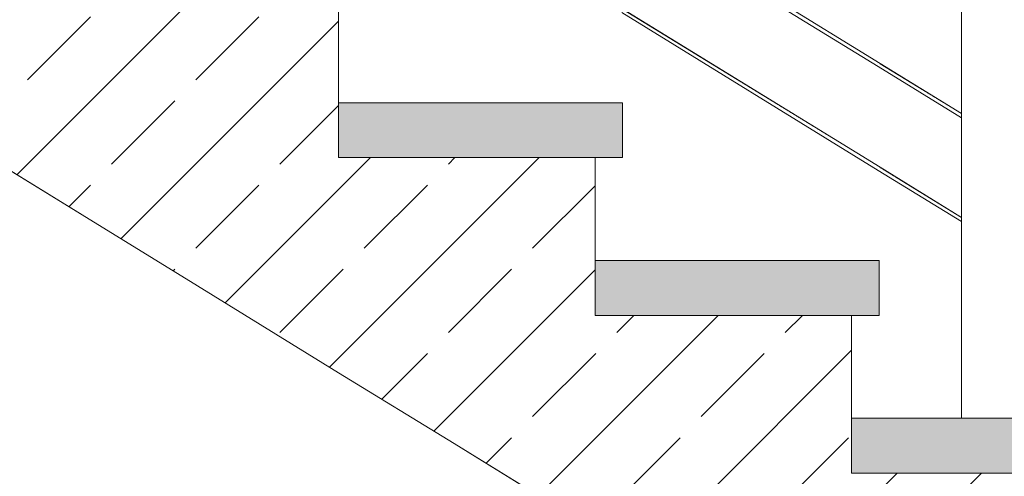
# Model space of a CAD drawing. Header units: millimetres. Extents: x -126680 to -83680, y 18016 to 39016.
# Tile 21 of 121: x -110087 to -109012, y 23238 to 23736. Entities that reach past the tile are written whole.
import ezdxf

# ---------------------------------------------------------------- set-up
doc = ezdxf.new("R2010")
doc.units = ezdxf.units.MM
doc.header["$MEASUREMENT"] = 0
doc.linetypes.add('Wipeout_Contour', pattern=[1000, 0, -1000])
doc.layers.add('Nowe_Konstrukcja - Schody', color=7, linetype='Continuous')
doc.layers.add('Nowe_Konstrukcja - Ściany zew', color=7, linetype='Continuous')
for name, color, linetype, lineweight, true_color in [('Nowe_Konstrukcja - Schody_Nr_pióra__101', 250, 'Continuous', 13, 0x333333), ('Nowe_Konstrukcja - Schody_Nr_pióra__116', 7, 'Continuous', 13, 0xcccccc), ('Nowe_Konstrukcja - Stropy_Nr_pióra__23', 7, 'Continuous', 13, 0x858585)]:
    doc.layers.add(name, color=color, linetype=linetype, lineweight=lineweight, true_color=true_color)
doc.layers.add('Nowe_Konstrukcja - Schody_Nr_pióra__3', color=7, linetype='Continuous', lineweight=13)
doc.layers.add('Nowe_Konstrukcja - Stropy_Nr_pióra__21', color=7, linetype='Continuous', lineweight=20)

msp = doc.modelspace()

# ---------------------------------------------------------------- linework, layer by layer
at = {"layer": 'Nowe_Konstrukcja - Schody_Nr_pióra__3', "color": 7, "linetype": 'Continuous', "lineweight": 13}
for p, q in [((-110019, 23523), (-110204, 23636.9)), ((-109892.9, 23445.5), (-110019, 23523)), ((-109459, 23178.6), (-109612.9, 23273.3))]:
    msp.add_line(p, q, dxfattribs=at)

# ---------------------------------------------------------------- wipeouts: each hides what was drawn before it
at = {"color": 254, "linetype": 'Wipeout_Contour', "lineweight": 0, "ltscale": 1903047.623327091}
msp.add_wipeout([(-109655, 23882.3), (-109759.7, 23817.8), (-109709, 23817.8), (-109709, 23757.8), (-109739, 23757.8), (-109739, 23645.6), (-109429, 23645.6), (-109429, 23585.6), (-109459, 23585.6), (-109459, 23473.4), (-109149, 23473.4), (-109149, 23413.4), (-109179, 23413.4), (-109179, 23301.2), (-109059, 23301.2), (-109059, 23515.7), (-109430, 23743.9)], dxfattribs=at).dxf.layer = 'Nowe_Konstrukcja - Ściany zew'

# ---------------------------------------------------------------- next in the draw order: hatches: boundary and pattern name
at = {"layer": 'Nowe_Konstrukcja - Schody_Nr_pióra__116', "linetype": 'Continuous', "lineweight": 13, "true_color": 0xcccccc}
msp.add_hatch(color=254, dxfattribs=at).paths.add_polyline_path([(-109459, 23413.4), (-109149, 23413.4), (-109149, 23473.4), (-109459, 23473.4)])

# ---------------------------------------------------------------- next in the draw order: linework, layer by layer
at = {"layer": 'Nowe_Konstrukcja - Schody_Nr_pióra__3', "color": 7, "linetype": 'Continuous', "lineweight": 13}
for p, q in [((-109739, 23645.6), (-109739, 23757.8)), ((-109459, 23473.4), (-109149, 23473.4)), ((-109149, 23413.4), (-109149, 23473.4)), ((-109739, 23350.8), (-109892.9, 23445.5)), ((-109179, 23413.4), (-109149, 23413.4)), ((-109179, 23301.2), (-109179, 23413.4)), ((-109612.9, 23273.3), (-109739, 23350.8))]:
    msp.add_line(p, q, dxfattribs=at)

# ---------------------------------------------------------------- next in the draw order: wipeouts: each hides what was drawn before it
at = {"color": 254, "linetype": 'Wipeout_Contour', "lineweight": 0, "ltscale": 559500.831904}
msp.add_wipeout([(-109562.8, 23938.9), (-109651.1, 23884.6), (-109427.9, 23747.3), (-109059, 23520.4), (-109059, 23629)], dxfattribs=at).dxf.layer = 'Nowe_Konstrukcja - Ściany zew'

# ---------------------------------------------------------------- next in the draw order: linework, layer by layer
at = {"layer": 'Nowe_Konstrukcja - Schody_Nr_pióra__3', "color": 7, "linetype": 'Continuous', "lineweight": 13}
msp.add_line((-109459, 23473.4), (-109459, 23585.6), dxfattribs=at)

# ---------------------------------------------------------------- next in the draw order: wipeouts: each hides what was drawn before it
at = {"color": 254, "linetype": 'Wipeout_Contour', "lineweight": 0, "ltscale": 447418.125686}
msp.add_wipeout([(-109559, 23941.3), (-109059, 23633.7), (-109059, 23742.4), (-109470.7, 23995.6)], dxfattribs=at).dxf.layer = 'Nowe_Konstrukcja - Ściany zew'

# ---------------------------------------------------------------- next in the draw order: wipeouts: each hides what was drawn before it
at = {"color": 254, "linetype": 'Wipeout_Contour', "lineweight": 0, "ltscale": 446411.103698}
msp.add_wipeout([(-109059, 23301.2), (-109009, 23301.2), (-109009, 24302.7), (-109059, 24302.7)], dxfattribs=at).dxf.layer = 'Nowe_Konstrukcja - Schody'

# ---------------------------------------------------------------- next in the draw order: hatches: boundary and pattern name
at = {"layer": 'Nowe_Konstrukcja - Schody_Nr_pióra__116', "linetype": 'Continuous', "lineweight": 13, "true_color": 0xcccccc}
msp.add_hatch(color=254, dxfattribs=at).paths.add_polyline_path([(-109179, 23241.2), (-108869, 23241.2), (-108869, 23301.2), (-109179, 23301.2)])

# ---------------------------------------------------------------- next in the draw order: linework, layer by layer
at = {"layer": 'Nowe_Konstrukcja - Schody_Nr_pióra__3', "color": 7, "linetype": 'Continuous', "lineweight": 13}
msp.add_line((-109179, 23301.2), (-108869, 23301.2), dxfattribs=at)

# ---------------------------------------------------------------- next in the draw order: wipeouts: each hides what was drawn before it
at = {"color": 254, "linetype": 'Wipeout_Contour', "lineweight": 0, "ltscale": 446463.364325}
msp.add_wipeout([(-109150, 23571.7), (-109059, 23515.7), (-109059, 23516.4), (-109149.7, 23572.2)], dxfattribs=at).dxf.layer = 'Nowe_Konstrukcja - Schody'

# ---------------------------------------------------------------- next in the draw order: wipeouts: each hides what was drawn before it
at = {"color": 254, "linetype": 'Wipeout_Contour', "lineweight": 0, "ltscale": 446462.960579}
msp.add_wipeout([(-109149, 23573.4), (-109059, 23518), (-109059, 23519.7), (-109148.2, 23574.6)], dxfattribs=at).dxf.layer = 'Nowe_Konstrukcja - Schody'

# ---------------------------------------------------------------- next in the draw order: wipeouts: each hides what was drawn before it
at = {"color": 254, "linetype": 'Wipeout_Contour', "lineweight": 0, "ltscale": 446462.785323}
msp.add_wipeout([(-109148.2, 23574.6), (-109059, 23519.7), (-109059, 23520.4), (-109147.9, 23575.1)], dxfattribs=at).dxf.layer = 'Nowe_Konstrukcja - Schody'

# ---------------------------------------------------------------- next in the draw order: wipeouts: each hides what was drawn before it
at = {"color": 254, "linetype": 'Wipeout_Contour', "lineweight": 0, "ltscale": 447284.841787}
msp.add_wipeout([(-109150, 23571.7), (-109149.7, 23572.2), (-109429.7, 23744.4), (-109430, 23743.9)], dxfattribs=at).dxf.layer = 'Nowe_Konstrukcja - Schody'

# ---------------------------------------------------------------- next in the draw order: wipeouts: each hides what was drawn before it
at = {"color": 254, "linetype": 'Wipeout_Contour', "lineweight": 0, "ltscale": 447281.637366}
msp.add_wipeout([(-109149, 23573.4), (-109148.2, 23574.6), (-109428.2, 23746.8), (-109429, 23745.6)], dxfattribs=at).dxf.layer = 'Nowe_Konstrukcja - Schody'

# ---------------------------------------------------------------- next in the draw order: wipeouts: each hides what was drawn before it
at = {"color": 254, "linetype": 'Wipeout_Contour', "lineweight": 0, "ltscale": 447280.31009}
msp.add_wipeout([(-109148.2, 23574.6), (-109147.9, 23575.1), (-109427.9, 23747.3), (-109428.2, 23746.8)], dxfattribs=at).dxf.layer = 'Nowe_Konstrukcja - Schody'

# ---------------------------------------------------------------- next in the draw order: hatches: boundary and pattern name
at = {"layer": 'Nowe_Konstrukcja - Schody_Nr_pióra__116', "linetype": 'Continuous', "lineweight": 13, "true_color": 0xcccccc}
msp.add_hatch(color=254, dxfattribs=at).paths.add_polyline_path([(-109739, 23585.6), (-109429, 23585.6), (-109429, 23645.6), (-109739, 23645.6)])

# ---------------------------------------------------------------- next in the draw order: linework, layer by layer
at = {"layer": 'Nowe_Konstrukcja - Schody_Nr_pióra__101', "color": 250, "linetype": 'Continuous', "lineweight": 13, "true_color": 0x333333}
for p, q in [((-109059, 23515.7), (-109150, 23571.7)), ((-109059, 23520.4), (-109147.9, 23575.1))]:
    msp.add_line(p, q, dxfattribs=at)
at = {"layer": 'Nowe_Konstrukcja - Schody_Nr_pióra__3', "color": 7, "linetype": 'Continuous', "lineweight": 13}
for p, q in [((-109739, 23645.6), (-109429, 23645.6)), ((-109429, 23585.6), (-109429, 23645.6)), ((-109459, 23585.6), (-109429, 23585.6))]:
    msp.add_line(p, q, dxfattribs=at)

# ---------------------------------------------------------------- next in the draw order: wipeouts: each hides what was drawn before it
at = {"color": 254, "linetype": 'Wipeout_Contour', "lineweight": 0, "ltscale": 446559.209248}
msp.add_wipeout([(-109150, 23685), (-109059, 23629), (-109059, 23629.7), (-109149.7, 23685.5)], dxfattribs=at).dxf.layer = 'Nowe_Konstrukcja - Schody'

# ---------------------------------------------------------------- next in the draw order: wipeouts: each hides what was drawn before it
at = {"color": 254, "linetype": 'Wipeout_Contour', "lineweight": 0, "ltscale": 446558.815518}
msp.add_wipeout([(-109149, 23686.7), (-109059, 23631.4), (-109059, 23633), (-109148.2, 23687.9)], dxfattribs=at).dxf.layer = 'Nowe_Konstrukcja - Schody'

# ---------------------------------------------------------------- next in the draw order: wipeouts: each hides what was drawn before it
at = {"color": 254, "linetype": 'Wipeout_Contour', "lineweight": 0, "ltscale": 446558.644415}
msp.add_wipeout([(-109148.2, 23687.9), (-109059, 23633), (-109059, 23633.7), (-109147.9, 23688.4)], dxfattribs=at).dxf.layer = 'Nowe_Konstrukcja - Schody'

# ---------------------------------------------------------------- next in the draw order: linework, layer by layer
at = {"layer": 'Nowe_Konstrukcja - Schody_Nr_pióra__101', "color": 250, "linetype": 'Continuous', "lineweight": 13, "true_color": 0x333333}
msp.add_line((-109059, 23301.2), (-109059, 24302.7), dxfattribs=at)

# ---------------------------------------------------------------- next in the draw order: wipeouts: each hides what was drawn before it
at = {"color": 254, "linetype": 'Wipeout_Contour', "lineweight": 0, "ltscale": 447380.972772}
msp.add_wipeout([(-109150, 23685), (-109149.7, 23685.5), (-109429.7, 23857.7), (-109430, 23857.2)], dxfattribs=at).dxf.layer = 'Nowe_Konstrukcja - Schody'

# ---------------------------------------------------------------- next in the draw order: wipeouts: each hides what was drawn before it
at = {"color": 254, "linetype": 'Wipeout_Contour', "lineweight": 0, "ltscale": 447377.777375}
msp.add_wipeout([(-109149, 23686.7), (-109148.2, 23687.9), (-109428.2, 23860.2), (-109429, 23858.9)], dxfattribs=at).dxf.layer = 'Nowe_Konstrukcja - Schody'

# ---------------------------------------------------------------- next in the draw order: wipeouts: each hides what was drawn before it
at = {"color": 254, "linetype": 'Wipeout_Contour', "lineweight": 0, "ltscale": 447376.453837}
msp.add_wipeout([(-109148.2, 23687.9), (-109147.9, 23688.4), (-109427.9, 23860.7), (-109428.2, 23860.2)], dxfattribs=at).dxf.layer = 'Nowe_Konstrukcja - Schody'

# ---------------------------------------------------------------- next in the draw order: hatches: boundary and pattern name
at = {"layer": 'Nowe_Konstrukcja - Stropy_Nr_pióra__23', "linetype": 'Continuous', "lineweight": 13, "true_color": 0x858585}
h = msp.add_hatch(dxfattribs=at)
h.set_pattern_fill('Beton_zbrojony_0002', color=252, style=0, pattern_type=2)
h.set_pattern_definition([(45, (0, 0), (-91.92388, 91.92388), []), (45, (-45.96, 45.96), (-91.92388, 91.92388), [97.5, -32.5])])
h.paths.add_polyline_path([(-112149.5, 23930.1), (-112149.5, 23730.1), (-111909.5, 23730.1), (-110355.6, 23730.1), (-110204, 23636.9), (-110019, 23523), (-109892.9, 23445.5), (-109739, 23350.8), (-109612.9, 23273.3), (-109459, 23178.6), (-109332.9, 23101.1), (-109179, 23006.4), (-109052.9, 22928.8), (-108899, 22834.1), (-108772.9, 22756.6), (-108619, 22661.9), (-108492.9, 22584.4), (-108339, 22489.7), (-108289, 22458.9), (-108289, 22292.3), (-108289, 21762.5), (-108029, 21762.5), (-108029, 22611.3), (-108029, 22612.3), (-108059, 22612.3), (-108059, 22724.5), (-108339, 22724.5), (-108339, 22896.7), (-108619, 22896.7), (-108619, 23069), (-108899, 23069), (-108899, 23241.2), (-109179, 23241.2), (-109179, 23413.4), (-109459, 23413.4), (-109459, 23585.6), (-109739, 23585.6), (-109739, 23757.8), (-110019, 23757.8), (-110019, 23817.8), (-110019, 23930.1)])

# ---------------------------------------------------------------- next in the draw order: linework, layer by layer
at = {"layer": 'Nowe_Konstrukcja - Schody_Nr_pióra__101', "color": 250, "linetype": 'Continuous', "lineweight": 13, "true_color": 0x333333}
for p, q in [((-109147.9, 23688.4), (-109427.9, 23860.7)), ((-109150, 23685), (-109430, 23857.2)), ((-109150, 23571.7), (-109430, 23743.9)), ((-109147.9, 23575.1), (-109427.9, 23747.3)), ((-109059, 23633.7), (-109147.9, 23688.4)), ((-109059, 23629), (-109150, 23685))]:
    msp.add_line(p, q, dxfattribs=at)
at = {"layer": 'Nowe_Konstrukcja - Stropy_Nr_pióra__21', "color": 7, "linetype": 'Continuous', "lineweight": 20, "flags": 128}
for points in [[(-108029, 21762.5), (-108029, 22611.3), (-108029, 22612.3), (-108059, 22612.3), (-108059, 22724.5), (-108339, 22724.5), (-108339, 22896.7), (-108619, 22896.7), (-108619, 23069), (-108899, 23069), (-108899, 23241.2), (-109179, 23241.2), (-109179, 23413.4), (-109459, 23413.4), (-109459, 23585.6), (-109739, 23585.6), (-109739, 23757.8), (-110019, 23757.8), (-110019, 23817.8), (-110019, 23930.1), (-112149.5, 23930.1)], [(-111909.5, 23730.1), (-110355.6, 23730.1), (-110204, 23636.9), (-110019, 23523), (-109892.9, 23445.5), (-109739, 23350.8), (-109612.9, 23273.3), (-109459, 23178.6), (-109332.9, 23101.1), (-109179, 23006.4), (-109052.9, 22928.8), (-108899, 22834.1), (-108772.9, 22756.6), (-108619, 22661.9), (-108492.9, 22584.4), (-108339, 22489.7), (-108289, 22458.9), (-108289, 22292.3), (-108289, 21762.5)]]:
    msp.add_lwpolyline(points, dxfattribs=at)

doc.saveas('drawing.dxf')
